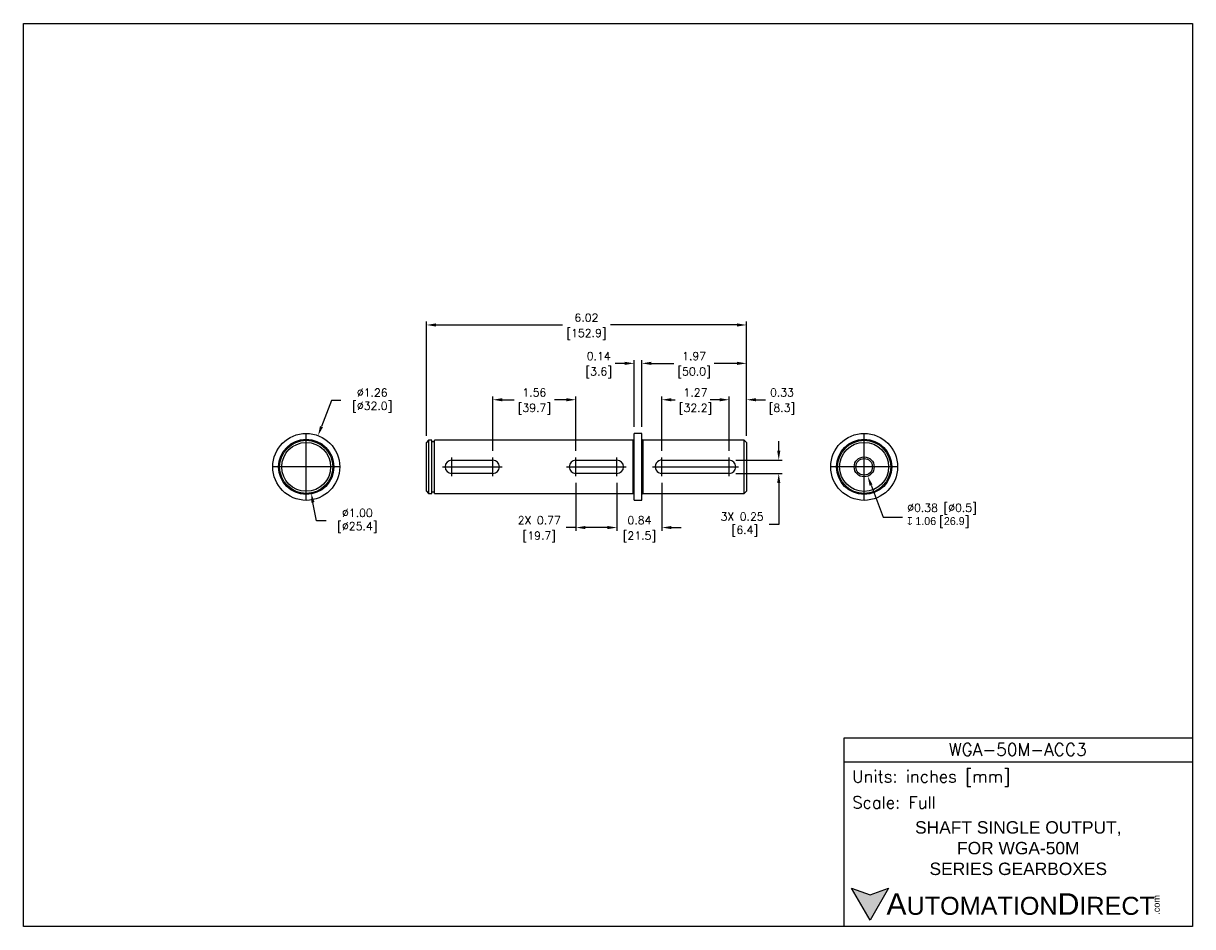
# Model space of a CAD drawing. Extents: x 900.3 to 922.3, y -12.8 to 4.2.
import ezdxf
from ezdxf import colors
from ezdxf.entities.mleader import LeaderData, LeaderLine
from ezdxf.math import Vec2, Vec3

# ---------------------------------------------------------------- set-up
doc = ezdxf.new("R2010")
doc.units = 0
doc.header["$LTSCALE"] = 4
doc.header["$MEASUREMENT"] = 0
doc.linetypes.add('CENTER2', pattern=[1.125, 0.75, -0.125, 0.125, -0.125])
doc.layers.get('0').update_dxf_attribs({"linetype": 'CONTINUOUS'})
doc.layers.get('DEFPOINTS').update_dxf_attribs({"linetype": 'CONTINUOUS'})
for name, color, linetype in [('CENTER', 40, 'CENTER2'), ('DIMENSIONS', 140, 'CONTINUOUS'), ('DIMENSIONS @ 1', 140, 'CONTINUOUS'), ('TEXT', 140, 'CONTINUOUS')]:
    doc.layers.add(name, color=color, linetype=linetype)
doc.styles.add('\\M+2ABAC\\M+2A6A11', font='txt')
doc.styles.add('ROMANS', font='romans.shx')
doc.styles.get("Standard").update_dxf_attribs({"font": 'romans.shx'})
doc.dimstyles.get("Standard").update_dxf_attribs({"dimtxt": 0.15, "dimasz": 0.18, "dimexe": 0.0625, "dimexo": 0.125, "dimgap": 0.0625, "dimtad": 0, "dimtih": 1, "dimtoh": 1, "dimzin": 0, "dimdsep": 46, "dimtxsty": 'Standard', "dimcen": 0, "dimadec": 0, "dimazin": 0, "dimtfac": 1, "dimtofl": 0, "dimtmove": 0, "dimatfit": 3, "dimfxl": 0, "dimtolj": 1, "dimtzin": 0, "dimarcsym": 0})

# ---------------------------------------------------------------- blocks, each defined once
blk = doc.blocks.new('*D44')
at = {"layer": 'DEFPOINTS', "color": 0}
for p in [(913.934, -1.43), (907.914, -3.64), (913.934, -3.64)]:
    blk.add_point(p, dxfattribs=at)
at = {"layer": 'DIMENSIONS', "color": 0, "lineweight": -2}
for p, q in [((907.914, -3.515), (907.914, -1.368)), ((908.094, -1.43), (910.472, -1.43)), ((913.754, -1.43), (911.376, -1.43)), ((913.934, -3.515), (913.934, -1.368))]:
    blk.add_line(p, q, dxfattribs=at)
at = {"layer": 'DIMENSIONS', "color": 0}
for points in [[(908.094, -1.4), (908.094, -1.46), (907.914, -1.43)], [(913.754, -1.4), (913.754, -1.46), (913.934, -1.43)]]:
    blk.add_solid(points, dxfattribs=at)
at = {"layer": 'DIMENSIONS', "color": 0, "char_height": 0.15, "attachment_point": 5}
for s, insert in [('\\A1;6.02', (910.924, -1.293)), ('\\A1;[152.9]', (910.924, -1.607))]:
    blk.add_mtext(s, dxfattribs=dict(at, insert=insert))
blk = doc.blocks.new('*D45')
at = {"layer": 'DEFPOINTS', "color": 0}
for p in [(905.874, -3.512), (905.427, -4.689)]:
    blk.add_point(p, dxfattribs=at)
at = {"layer": 'DIMENSIONS', "color": 0, "lineweight": -2}
for p, q in [((906.124, -2.854), (905.938, -3.343)), ((906.304, -2.854), (906.124, -2.854))]:
    blk.add_line(p, q, dxfattribs=at)
at = {"layer": 'DIMENSIONS', "color": 0}
blk.add_solid([(905.91, -3.333), (905.966, -3.354), (905.874, -3.512)], dxfattribs=at)
at = {"layer": 'DIMENSIONS', "color": 0, "insert": (906.842, -2.854), "char_height": 0.15, "attachment_point": 5}
blk.add_mtext('\\A1; ∅1.26\\P [∅32.0]', dxfattribs=at)
blk = doc.blocks.new('*D46')
at = {"layer": 'DEFPOINTS', "color": 0}
for p in [(905.557, -3.609), (905.744, -4.592)]:
    blk.add_point(p, dxfattribs=at)
at = {"layer": 'DIMENSIONS', "color": 0, "lineweight": -2}
for p, q in [((905.844, -5.118), (905.778, -4.769)), ((906.024, -5.118), (905.844, -5.118))]:
    blk.add_line(p, q, dxfattribs=at)
at = {"layer": 'DIMENSIONS', "color": 0}
blk.add_solid([(905.807, -4.763), (905.748, -4.774), (905.744, -4.592)], dxfattribs=at)
at = {"layer": 'DIMENSIONS', "color": 0, "insert": (906.562, -5.118), "char_height": 0.15, "attachment_point": 5}
blk.add_mtext('\\A1; ∅1.00\\P [∅25.4]', dxfattribs=at)
blk = doc.blocks.new('*D47')
at = {"layer": 'DEFPOINTS', "color": 0}
for p in [(911.498, -4.276), (912.343, -4.276), (912.343, -5.243)]:
    blk.add_point(p, dxfattribs=at)
at = {"layer": 'DIMENSIONS', "color": 0, "lineweight": -2}
for p, q in [((911.498, -4.401), (911.498, -5.306)), ((912.343, -4.401), (912.343, -5.306)), ((911.318, -5.243), (911.138, -5.243)), ((912.523, -5.243), (912.703, -5.243))]:
    blk.add_line(p, q, dxfattribs=at)
at = {"layer": 'DIMENSIONS', "color": 0}
for points in [[(911.318, -5.213), (911.318, -5.273), (911.498, -5.243)], [(912.523, -5.213), (912.523, -5.273), (912.343, -5.243)]]:
    blk.add_solid(points, dxfattribs=at)
at = {"layer": 'DIMENSIONS', "color": 0, "char_height": 0.15, "attachment_point": 5}
for s, insert in [('\\A1;0.84', (911.921, -5.106)), ('\\A1;[21.5]', (911.921, -5.42))]:
    blk.add_mtext(s, dxfattribs=dict(at, insert=insert))
blk = doc.blocks.new('*D48')
at = {"layer": 'DEFPOINTS', "color": 0}
for p in [(910.725, -4.276), (911.498, -4.276), (910.725, -5.243)]:
    blk.add_point(p, dxfattribs=at)
at = {"layer": 'DIMENSIONS', "color": 0, "lineweight": -2}
for p, q in [((910.725, -4.401), (910.725, -5.306)), ((911.498, -4.401), (911.498, -5.306)), ((910.725, -5.243), (910.545, -5.243)), ((911.318, -5.243), (910.905, -5.243))]:
    blk.add_line(p, q, dxfattribs=at)
at = {"layer": 'DIMENSIONS', "color": 0}
for points in [[(910.905, -5.213), (910.905, -5.273), (910.725, -5.243)], [(911.318, -5.213), (911.318, -5.273), (911.498, -5.243)]]:
    blk.add_solid(points, dxfattribs=at)
at = {"layer": 'DIMENSIONS', "color": 0, "char_height": 0.15, "attachment_point": 5}
for s, insert in [('\\A1;2X 0.77', (910.036, -5.106)), ('\\A1;[19.7]', (910.036, -5.42))]:
    blk.add_mtext(s, dxfattribs=dict(at, insert=insert))
blk = doc.blocks.new('*D49')
at = {"layer": 'DEFPOINTS', "color": 0}
for p in [(910.725, -2.838), (909.162, -3.926), (910.725, -3.926)]:
    blk.add_point(p, dxfattribs=at)
at = {"layer": 'DIMENSIONS', "color": 0, "lineweight": -2}
for p, q in [((909.162, -3.801), (909.162, -2.776)), ((909.342, -2.838), (909.563, -2.838)), ((910.545, -2.838), (910.324, -2.838)), ((910.725, -3.801), (910.725, -2.776))]:
    blk.add_line(p, q, dxfattribs=at)
at = {"layer": 'DIMENSIONS', "color": 0}
for points in [[(909.342, -2.808), (909.342, -2.868), (909.162, -2.838)], [(910.545, -2.808), (910.545, -2.868), (910.725, -2.838)]]:
    blk.add_solid(points, dxfattribs=at)
at = {"layer": 'DIMENSIONS', "color": 0, "char_height": 0.15, "attachment_point": 5}
for s, insert in [('\\A1;1.56', (909.944, -2.701)), ('\\A1;[39.7]', (909.944, -3.015))]:
    blk.add_mtext(s, dxfattribs=dict(at, insert=insert))
blk = doc.blocks.new('*D50')
at = {"layer": 'DEFPOINTS', "color": 0}
for p in [(911.823, -2.153), (911.823, -3.471), (911.964, -3.471)]:
    blk.add_point(p, dxfattribs=at)
at = {"layer": 'DIMENSIONS', "color": 0, "lineweight": -2}
for p, q in [((911.643, -2.153), (911.463, -2.153)), ((911.823, -3.346), (911.823, -2.091)), ((911.964, -3.346), (911.964, -2.091)), ((912.144, -2.153), (912.324, -2.153))]:
    blk.add_line(p, q, dxfattribs=at)
at = {"layer": 'DIMENSIONS', "color": 0}
for points in [[(911.643, -2.123), (911.643, -2.183), (911.823, -2.153)], [(912.144, -2.123), (912.144, -2.183), (911.964, -2.153)]]:
    blk.add_solid(points, dxfattribs=at)
at = {"layer": 'DIMENSIONS', "color": 0, "char_height": 0.15, "attachment_point": 5}
for s, insert in [('\\A1;0.14', (911.155, -2.016)), ('\\A1;[3.6]', (911.155, -2.33))]:
    blk.add_mtext(s, dxfattribs=dict(at, insert=insert))
blk = doc.blocks.new('*D51')
at = {"layer": 'DEFPOINTS', "color": 0}
for p in [(911.964, -2.153), (911.964, -3.471), (913.934, -3.64)]:
    blk.add_point(p, dxfattribs=at)
at = {"layer": 'DIMENSIONS', "color": 0, "lineweight": -2}
for p, q in [((911.964, -3.346), (911.964, -2.091)), ((912.144, -2.153), (912.568, -2.153)), ((913.754, -2.153), (913.329, -2.153)), ((913.934, -3.515), (913.934, -2.091))]:
    blk.add_line(p, q, dxfattribs=at)
at = {"layer": 'DIMENSIONS', "color": 0}
for points in [[(912.144, -2.123), (912.144, -2.183), (911.964, -2.153)], [(913.754, -2.123), (913.754, -2.183), (913.934, -2.153)]]:
    blk.add_solid(points, dxfattribs=at)
at = {"layer": 'DIMENSIONS', "color": 0, "char_height": 0.15, "attachment_point": 5}
for s, insert in [('\\A1;1.97', (912.949, -2.016)), ('\\A1;[50.0]', (912.949, -2.33))]:
    blk.add_mtext(s, dxfattribs=dict(at, insert=insert))
blk = doc.blocks.new('*D52')
at = {"layer": 'DEFPOINTS', "color": 0}
for p in [(912.343, -2.838), (912.343, -3.926), (913.609, -3.926)]:
    blk.add_point(p, dxfattribs=at)
at = {"layer": 'DIMENSIONS', "color": 0, "lineweight": -2}
for p, q in [((912.343, -3.801), (912.343, -2.776)), ((912.523, -2.838), (912.595, -2.838)), ((913.429, -2.838), (913.356, -2.838)), ((913.609, -3.801), (913.609, -2.776))]:
    blk.add_line(p, q, dxfattribs=at)
at = {"layer": 'DIMENSIONS', "color": 0}
for points in [[(912.523, -2.808), (912.523, -2.868), (912.343, -2.838)], [(913.429, -2.808), (913.429, -2.868), (913.609, -2.838)]]:
    blk.add_solid(points, dxfattribs=at)
at = {"layer": 'DIMENSIONS', "color": 0, "char_height": 0.15, "attachment_point": 5}
for s, insert in [('\\A1;1.27', (912.976, -2.701)), ('\\A1;[32.2]', (912.976, -3.015))]:
    blk.add_mtext(s, dxfattribs=dict(at, insert=insert))
blk = doc.blocks.new('*D53')
at = {"layer": 'DEFPOINTS', "color": 0}
for p in [(913.934, -2.838), (913.934, -3.64), (913.609, -3.926)]:
    blk.add_point(p, dxfattribs=at)
at = {"layer": 'DIMENSIONS', "color": 0, "lineweight": -2}
for p, q in [((913.429, -2.838), (913.249, -2.838)), ((913.609, -3.801), (913.609, -2.776)), ((913.934, -3.515), (913.934, -2.776)), ((914.114, -2.838), (914.294, -2.838))]:
    blk.add_line(p, q, dxfattribs=at)
at = {"layer": 'DIMENSIONS', "color": 0}
for points in [[(913.429, -2.808), (913.429, -2.868), (913.609, -2.838)], [(914.114, -2.808), (914.114, -2.868), (913.934, -2.838)]]:
    blk.add_solid(points, dxfattribs=at)
at = {"layer": 'DIMENSIONS', "color": 0, "char_height": 0.15, "attachment_point": 5}
for s, insert in [('\\A1;0.33', (914.603, -2.701)), ('\\A1;[8.3]', (914.603, -3.015))]:
    blk.add_mtext(s, dxfattribs=dict(at, insert=insert))
blk = doc.blocks.new('*D54')
at = {"layer": 'DEFPOINTS', "color": 0}
for p in [(913.609, -3.976), (913.609, -4.226), (914.542, -4.226)]:
    blk.add_point(p, dxfattribs=at)
at = {"layer": 'DIMENSIONS', "color": 0, "lineweight": -2}
for p, q in [((914.542, -3.796), (914.542, -3.616)), ((913.734, -3.976), (914.605, -3.976)), ((913.734, -4.226), (914.605, -4.226)), ((914.542, -4.406), (914.542, -5.187)), ((914.542, -5.187), (914.362, -5.187))]:
    blk.add_line(p, q, dxfattribs=at)
at = {"layer": 'DIMENSIONS', "color": 0}
for points in [[(914.512, -3.796), (914.572, -3.796), (914.542, -3.976)], [(914.512, -4.406), (914.572, -4.406), (914.542, -4.226)]]:
    blk.add_solid(points, dxfattribs=at)
at = {"layer": 'DIMENSIONS', "color": 0, "insert": (913.853, -5.187), "char_height": 0.15, "attachment_point": 5}
blk.add_mtext('\\A1;3X 0.25\\P [6.4]', dxfattribs=at)

msp = doc.modelspace()

# ---------------------------------------------------------------- hatches: boundary and pattern name
at = {"layer": 'TEXT'}
msp.add_hatch(color=256, dxfattribs=at).paths.add_polyline_path([(916.608, -12.029), (916.259, -12.156), (915.91, -12.029), (916.259, -12.634)])

# ---------------------------------------------------------------- linework, layer by layer
for p, q in [((911.964, -3.471), (911.823, -3.471)), ((911.823, -4.73), (911.823, -3.471)), ((911.964, -4.73), (911.964, -3.471)), ((907.953, -3.601), (907.914, -3.64)), ((907.914, -4.561), (907.914, -3.64)), ((908.012, -3.601), (907.953, -3.601)), ((907.953, -3.601), (907.953, -4.601)), ((908.012, -4.601), (908.012, -3.601)), ((908.064, -3.63), (908.012, -3.63)), ((911.804, -3.601), (908.064, -3.601)), ((908.064, -4.601), (908.064, -3.601)), ((911.804, -4.601), (911.804, -3.601)), ((913.894, -3.601), (911.983, -3.601)), ((911.983, -3.601), (911.983, -4.601)), ((913.934, -3.64), (913.894, -3.601)), ((913.894, -4.601), (913.894, -3.601)), ((913.934, -3.64), (913.934, -4.561)), ((908.389, -3.976), (909.162, -3.976)), ((910.725, -3.976), (911.498, -3.976)), ((912.343, -3.976), (913.609, -3.976)), ((909.162, -4.226), (908.389, -4.226)), ((911.498, -4.226), (910.725, -4.226)), ((913.609, -4.226), (912.343, -4.226)), ((907.914, -4.561), (907.953, -4.601)), ((907.953, -4.601), (908.012, -4.601)), ((908.012, -4.571), (908.064, -4.571)), ((908.064, -4.601), (911.804, -4.601)), ((911.983, -4.601), (913.894, -4.601)), ((913.894, -4.601), (913.934, -4.561)), ((911.823, -4.73), (911.964, -4.73))]:
    msp.add_line(p, q)
for centre, radius in [((905.651, -4.101), 0.63), ((916.149, -4.101), 0.63), ((905.651, -4.101), 0.52), ((905.651, -4.101), 0.5), ((905.651, -4.101), 0.46), ((916.149, -4.101), 0.52), ((916.149, -4.101), 0.5), ((916.149, -4.101), 0.461), ((916.149, -4.101), 0.188), ((916.149, -4.101), 0.156)]:
    msp.add_circle(centre, radius)
for centre, radius, start, end in [((911.804, -3.581), 0.0197, 270, 0), ((911.983, -3.581), 0.0197, 180, 270), ((908.389, -4.101), 0.125, 90, 270), ((909.162, -4.101), 0.125, 270.0672, 89.9328), ((910.725, -4.101), 0.125, 90, 270), ((911.498, -4.101), 0.125, 270, 90), ((912.343, -4.1), 0.125, 86.1505, 270), ((913.608, -4.101), 0.125, 270.1354, 89.8646), ((911.804, -4.62), 0.0197, 0, 90), ((911.983, -4.62), 0.0197, 90, 180)]:
    msp.add_arc(centre, radius, start, end)
at = {"layer": 'CENTER'}
for p, q in [((905.651, -4.719), (905.651, -3.482)), ((916.149, -4.719), (916.149, -3.482)), ((908.389, -4.276), (908.389, -3.926)), ((909.162, -4.276), (909.162, -3.926)), ((910.725, -4.276), (910.725, -3.926)), ((911.498, -4.276), (911.498, -3.926)), ((912.343, -4.276), (912.343, -3.926)), ((913.609, -4.276), (913.609, -3.926)), ((906.285, -4.101), (905.016, -4.101)), ((908.214, -4.1), (909.337, -4.1)), ((910.55, -4.101), (911.673, -4.101)), ((912.168, -4.1), (913.783, -4.1)), ((916.783, -4.101), (915.514, -4.101))]:
    msp.add_line(p, q, dxfattribs=at)
at = {"layer": 'DEFPOINTS'}
msp.add_lwpolyline([(922.329, -12.754), (900.329, -12.754), (900.329, 4.246), (922.329, 4.246)], close=True, dxfattribs=at)
at = {"layer": 'TEXT'}
msp.add_line((915.77, -9.65), (922.329, -9.65), dxfattribs=at)
for points in [[(915.77, -12.754), (915.77, -9.198), (922.329, -9.198), (922.329, -12.754)], [(916.608, -12.029), (916.259, -12.634), (915.91, -12.029), (916.259, -12.156)]]:
    msp.add_lwpolyline(points, close=True, dxfattribs=at)

# ---------------------------------------------------------------- texts
for s, insert, char_height, width, attachment_point, style in [('WGA-50M-ACC3', (919.039, -9.421), 0.23384, 4.4017, 5, 'ROMANS'), (' Units: inches [mm]', (915.77, -9.964), 0.22608, 6.55966, 4, 'ROMANS'), (' Scale: Full', (915.77, -10.416), 0.22608, 6.55966, 4, 'ROMANS'), ('{\\fArial|b0|i0|c0|p34;     \\H1.2x;A\\H0.8333x;UTOMATION\\H1.2x;D\\H0.8333x;IRECT}', (915.91, -12.331), 0.33912, 5.7446, 4, '\\M+2ABAC\\M+2A6A11')]:
    msp.add_mtext(s, dxfattribs=dict(at, insert=insert, char_height=char_height, width=width, attachment_point=attachment_point, style=style))
at = {"layer": 'TEXT', "insert": (919.049, -11.278), "char_height": 0.23384, "width": 5.2409, "attachment_point": 5}
msp.add_mtext('{\\fArial|b0|i0|c0|p34;SHAFT SINGLE OUTPUT,\\PFOR WGA-50M\\PSERIES GEARBOXES}', dxfattribs=at)
at = {"layer": 'TEXT', "insert": (921.589, -12.53), "char_height": 0.12208, "width": 0.36177, "attachment_point": 1, "rotation": 90, "style": '\\M+2ABAC\\M+2A6A11'}
msp.add_mtext('{\\fArial|b0|i0|c0|p34;.com}', dxfattribs=at)

# ---------------------------------------------------------------- dimensions: what is measured, and where the dimension line sits
at = {"layer": 'DIMENSIONS @ 1'}
for base, p1, p2, picture, middle in [((913.934, -1.43), (907.914, -3.64), (913.934, -3.64), '*D44', (910.924, -1.43)), ((911.823, -2.153), (911.964, -3.471), (911.823, -3.471), '*D50', (911.155, -2.153)), ((911.964, -2.153), (913.934, -3.64), (911.964, -3.471), '*D51', (912.949, -2.153)), ((910.725, -2.838), (909.162, -3.926), (910.725, -3.926), '*D49', (909.944, -2.838)), ((912.343, -2.838), (913.609, -3.926), (912.343, -3.926), '*D52', (912.976, -2.838)), ((913.933669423, -2.838465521), (913.608669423, -3.925573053), (913.933669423, -3.639943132), '*D53', (914.602597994, -2.838465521)), ((912.3429, -5.2434), (911.4984, -4.2756), (912.3429, -4.2756), '*D47', (911.9207, -5.2434))]:
    dim = msp.add_linear_dim(base=base, p1=p1, p2=p2, dimstyle='Standard', override={"dimscale": 1, "dimpost": '\\X', "dimtix": 0, "dimtofl": 0, "dimtmove": 0, "dimatfit": 3}, dxfattribs=at)
    dim.commit()
    dim.dimension.update_dxf_attribs({"geometry": picture, "text_midpoint": middle})
for p1, p2, picture, middle in [((905.427, -4.689), (905.874, -3.512), '*D45', (906.842, -2.854)), ((905.557, -3.609), (905.744, -4.592), '*D46', (906.562, -5.118))]:
    dim = msp.add_diameter_dim_2p(p1=p1, p2=p2, text=' <>', dimstyle='Standard', override={"dimscale": 1, "dimpost": '\\X', "dimtix": 0, "dimtofl": 0, "dimtmove": 0, "dimatfit": 3}, dxfattribs=at)
    dim.commit()
    dim.dimension.update_dxf_attribs({"geometry": picture, "text_midpoint": middle, "dimtype": 163})
dim = msp.add_linear_dim(base=(914.542, -4.226), p1=(913.609, -3.976), p2=(913.609, -4.226), angle=90, text='3X <>', dimstyle='Standard', override={"dimscale": 1, "dimpost": '\\X', "dimtix": 0, "dimtofl": 0, "dimtmove": 0, "dimatfit": 3}, dxfattribs=at)
dim.commit()
dim.dimension.update_dxf_attribs({"geometry": '*D54', "text_midpoint": (913.853, -5.187), "dimtype": 160})
dim = msp.add_linear_dim(base=(910.725, -5.243), p1=(911.498, -4.276), p2=(910.725, -4.276), text='2X <>', dimstyle='Standard', override={"dimscale": 1, "dimpost": '\\X', "dimtix": 0, "dimtofl": 0, "dimtmove": 0, "dimatfit": 3}, dxfattribs=at)
dim.commit()
dim.dimension.update_dxf_attribs({"geometry": '*D48', "text_midpoint": (910.036, -5.243)})

# ---------------------------------------------------------------- leaders
at = {"layer": 'DIMENSIONS'}
ml = msp.add_multileader_mtext('Standard', dxfattribs=at)
ml.set_content('%%C0.38 [%%C0.5]\\P{\\Fgdt|c0;x 1.06 }[{\\Fgdt|c0;26.9}]', color=256)
ml.set_leader_properties()
ml.build(insert=Vec2(0, 0))
ml.multileader.update_dxf_attribs({"text_left_attachment_type": 2, "text_right_attachment_type": 2, "dogleg_length": 0.36, "arrow_head_size": 0.18})
ctx = ml.context
ctx.base_point, ctx.char_height, ctx.arrow_head_size, ctx.landing_gap_size, ctx.plane_origin = Vec3(916.869, -5.05), 0.15, 0.18, 0.09, Vec3(916.215, -4.276)
ctx.left_attachment, ctx.right_attachment = 2, 2
notes = []
notes.append((ctx, [(0, (1, 1, 0), (916.509, -5.05), (1, 0), 0.36, [(0, [(916.215, -4.276)], 0, [])])]))
ctx.mtext.insert, ctx.mtext.flow_direction = Vec3(916.959, -4.796), 5
for ctx, leaders in notes:
    for number, flags, end, landing, length, lines in leaders:
        leader = LeaderData()
        leader.index, (leader.has_last_leader_line, leader.has_dogleg_vector, leader.attachment_direction) = number, flags
        leader.last_leader_point, leader.dogleg_vector, leader.dogleg_length = Vec3(end), Vec3(landing), length
        for number, points, colour, breaks in lines:
            line = LeaderLine()
            line.index, line.vertices, line.color, line.breaks = number, Vec3.list(points), colors.encode_raw_color(colour), breaks
            leader.lines.append(line)
        ctx.leaders.append(leader)

doc.saveas('drawing.dxf')
